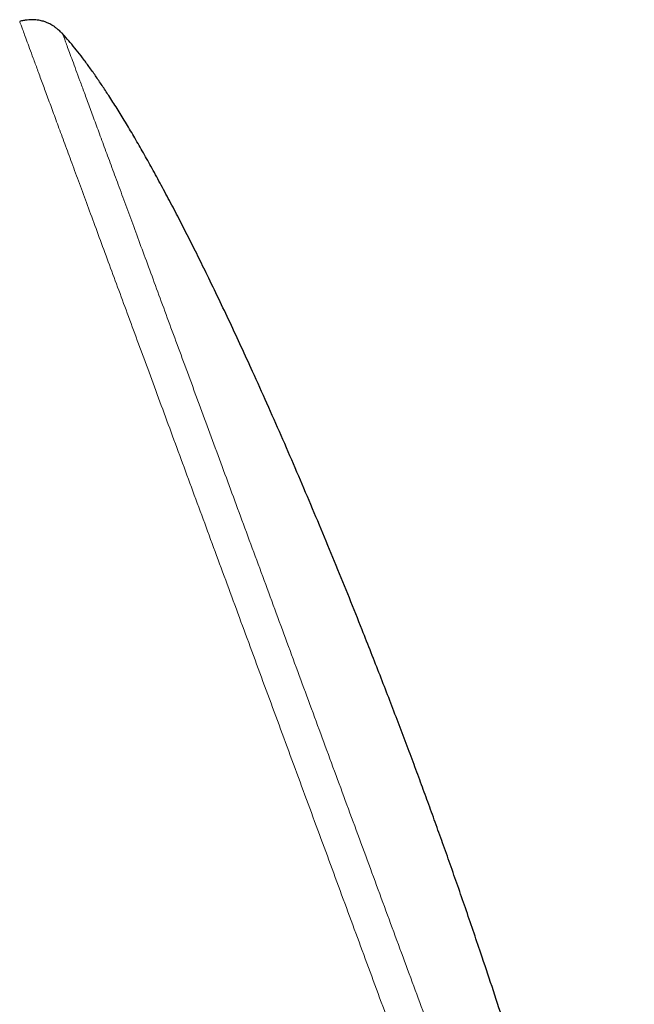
# Model space of a CAD drawing. Header units: millimetres. Extents: x 8 to 976, y 12 to 975.
# Tile 26 of 256: x 82 to 106, y 822 to 861. Entities that reach past the tile are written whole.
import ezdxf

# ---------------------------------------------------------------- set-up
doc = ezdxf.new("R2010")
doc.units = ezdxf.units.MM

msp = doc.modelspace()

# ---------------------------------------------------------------- linework, layer by layer
at = {"color": 7, "linetype": 'Continuous', "lineweight": 30}
for points, knots in [([(83.781, 860.398), (83.743, 860.438), (83.671, 860.513), (83.56, 860.609), (83.459, 860.685), (83.366, 860.744), (83.284, 860.79), (83.212, 860.825), (83.15, 860.852), (83.088, 860.875), (83.019, 860.898), (82.936, 860.92), (82.837, 860.94), (82.731, 860.953), (82.62, 860.959), (82.505, 860.958), (82.378, 860.947), (82.239, 860.926), (82.143, 860.902), (82.092, 860.89)], [0, 0, 0, 0, 0.089234, 0.167192, 0.23513, 0.294006, 0.34453, 0.387193, 0.422304, 0.454302, 0.493212, 0.539513, 0.593398, 0.655256, 0.710904, 0.772522, 0.84071, 0.916233, 1, 1, 1, 1]), ([(97.837, 831.028), (97.739, 831.295), (97.538, 831.836), (97.23, 832.658), (96.911, 833.498), (96.581, 834.356), (96.243, 835.23), (95.895, 836.117), (95.494, 837.13), (95.037, 838.27), (94.522, 839.534), (93.996, 840.808), (93.459, 842.086), (92.914, 843.364), (92.362, 844.636), (91.805, 845.898), (91.283, 847.058), (90.799, 848.114), (90.355, 849.066), (89.912, 850.001), (89.49, 850.872), (89.093, 851.679), (88.719, 852.423), (88.348, 853.148), (87.979, 853.854), (87.613, 854.538), (87.257, 855.188), (86.912, 855.802), (86.577, 856.382), (86.247, 856.937), (85.921, 857.468), (85.616, 857.946), (85.334, 858.374), (85.074, 858.754), (84.819, 859.114), (84.568, 859.452), (84.321, 859.769), (84.083, 860.058), (83.904, 860.266), (83.803, 860.373), (83.78, 860.398)], [0, 0, 0, 0, 0.026151, 0.053026, 0.080564, 0.108707, 0.137397, 0.166574, 0.196179, 0.237477, 0.279319, 0.321554, 0.364029, 0.40659, 0.449085, 0.491362, 0.53327, 0.565841, 0.598016, 0.629724, 0.660891, 0.686859, 0.712341, 0.737295, 0.761677, 0.785443, 0.808551, 0.829698, 0.850187, 0.869984, 0.889055, 0.907367, 0.922026, 0.936117, 0.949624, 0.962531, 0.974825, 0.986489, 0.996903, 1, 1, 1, 1]), ([(106.222, 799.565), (106.223, 799.582), (106.229, 799.707), (106.23, 799.946), (106.227, 800.309), (106.211, 800.713), (106.182, 801.16), (106.141, 801.627), (106.088, 802.119), (106.024, 802.635), (105.947, 803.175), (105.86, 803.733), (105.762, 804.309), (105.654, 804.903), (105.536, 805.513), (105.401, 806.175), (105.248, 806.89), (105.076, 807.657), (104.893, 808.441), (104.699, 809.242), (104.495, 810.057), (104.268, 810.936), (104.018, 811.878), (103.743, 812.883), (103.458, 813.9), (103.133, 815.031), (102.767, 816.272), (102.359, 817.623), (101.941, 818.976), (101.514, 820.327), (101.081, 821.671), (100.644, 823.002), (100.249, 824.181), (99.9, 825.21), (99.599, 826.089), (99.298, 826.955), (99, 827.805), (98.705, 828.638), (98.412, 829.453), (98.124, 830.248), (97.932, 830.77), (97.837, 831.028)], [0, 0, 0, 0, 0.001568, 0.011492, 0.021944, 0.034928, 0.048618, 0.062996, 0.078042, 0.094063, 0.110735, 0.128035, 0.145937, 0.164416, 0.183447, 0.203004, 0.226449, 0.25053, 0.275205, 0.300431, 0.326164, 0.352359, 0.383766, 0.415683, 0.448036, 0.480752, 0.523663, 0.566902, 0.610309, 0.653721, 0.696976, 0.739913, 0.782369, 0.811193, 0.83966, 0.867718, 0.895312, 0.92239, 0.948899, 0.974787, 1, 1, 1, 1])]:
    msp.add_open_spline(points, degree=3, knots=knots, dxfattribs=at)
at = {"color": 252, "linetype": 'Continuous', "lineweight": 0}
for points, knots in [([(105.257, 798.094), (105.255, 798.1), (105.251, 798.112), (105.216, 798.206), (105.161, 798.357), (105.082, 798.569), (104.983, 798.839), (104.862, 799.165), (104.722, 799.547), (104.561, 799.983), (104.378, 800.478), (104.174, 801.032), (103.948, 801.643), (103.703, 802.309), (103.438, 803.027), (103.156, 803.791), (102.858, 804.6), (102.544, 805.45), (102.214, 806.345), (101.865, 807.289), (101.499, 808.281), (101.116, 809.32), (100.719, 810.398), (100.307, 811.513), (99.886, 812.656), (99.455, 813.824), (99.016, 815.014), (98.567, 816.231), (98.106, 817.481), (97.634, 818.76), (97.151, 820.069), (96.662, 821.395), (96.167, 822.737), (95.67, 824.084), (95.172, 825.433), (94.675, 826.782), (94.175, 828.136), (93.672, 829.5), (93.165, 830.873), (92.657, 832.251), (92.151, 833.624), (91.647, 834.989), (91.15, 836.336), (90.662, 837.661), (90.181, 838.963), (89.707, 840.247), (89.238, 841.519), (88.775, 842.776), (88.318, 844.014), (87.871, 845.225), (87.436, 846.405), (87.015, 847.545), (86.61, 848.644), (86.22, 849.702), (85.844, 850.721), (85.48, 851.707), (85.13, 852.656), (84.794, 853.566), (84.476, 854.43), (84.175, 855.245), (83.894, 856.006), (83.633, 856.712), (83.393, 857.364), (83.172, 857.963), (82.97, 858.512), (82.786, 859.01), (82.622, 859.453), (82.48, 859.838), (82.36, 860.165), (82.262, 860.431), (82.186, 860.637), (82.132, 860.782), (82.099, 860.873), (82.094, 860.884), (82.092, 860.89)], [0, 0, 0, 0, 0.013999, 0.027999, 0.041999, 0.055999, 0.069999, 0.083749, 0.097499, 0.111249, 0.124999, 0.138999, 0.152999, 0.166999, 0.180999, 0.194999, 0.208749, 0.222499, 0.236249, 0.25, 0.263999, 0.277999, 0.292, 0.305999, 0.319999, 0.33375, 0.3475, 0.36125, 0.375, 0.389, 0.403, 0.417, 0.431, 0.445, 0.45875, 0.4725, 0.48625, 0.5, 0.514, 0.528, 0.542, 0.556, 0.57, 0.58375, 0.5975, 0.61125, 0.625, 0.639, 0.653, 0.667, 0.681, 0.695, 0.70875, 0.7225, 0.73625, 0.75, 0.764, 0.778, 0.792, 0.806, 0.82, 0.83375, 0.8475, 0.86125, 0.875, 0.889, 0.903, 0.917, 0.931, 0.945, 0.95875, 0.9725, 0.98625, 1, 1, 1, 1]), ([(83.781, 860.398), (83.783, 860.393), (83.787, 860.381), (83.821, 860.29), (83.875, 860.144), (83.951, 859.939), (84.047, 859.677), (84.164, 859.361), (84.3, 858.992), (84.456, 858.568), (84.633, 858.089), (84.831, 857.553), (85.049, 856.961), (85.287, 856.316), (85.544, 855.62), (85.817, 854.88), (86.106, 854.096), (86.41, 853.272), (86.73, 852.405), (87.067, 851.491), (87.422, 850.53), (87.793, 849.523), (88.178, 848.479), (88.577, 847.399), (88.985, 846.292), (89.402, 845.16), (89.828, 844.007), (90.263, 842.828), (90.709, 841.618), (91.167, 840.378), (91.634, 839.111), (92.108, 837.826), (92.588, 836.526), (93.069, 835.221), (93.551, 833.914), (94.033, 832.607), (94.517, 831.296), (95.005, 829.974), (95.495, 828.644), (95.988, 827.309), (96.478, 825.979), (96.966, 824.656), (97.447, 823.352), (97.921, 822.068), (98.386, 820.807), (98.845, 819.563), (99.3, 818.331), (99.749, 817.113), (100.191, 815.913), (100.624, 814.741), (101.046, 813.598), (101.453, 812.493), (101.846, 811.428), (102.224, 810.404), (102.588, 809.416), (102.941, 808.461), (103.28, 807.542), (103.605, 806.66), (103.914, 805.823), (104.205, 805.033), (104.477, 804.296), (104.729, 803.612), (104.962, 802.981), (105.176, 802.4), (105.373, 801.868), (105.55, 801.386), (105.709, 800.957), (105.847, 800.584), (105.963, 800.267), (106.058, 800.01), (106.132, 799.81), (106.184, 799.669), (106.216, 799.581), (106.22, 799.57), (106.222, 799.565)], [0, 0, 0, 0, 0.014, 0.0279999, 0.0419999, 0.0559999, 0.0699999, 0.0837499, 0.0975, 0.11125, 0.125, 0.139, 0.1529999, 0.167, 0.1809999, 0.1949999, 0.2087499, 0.2225, 0.23625, 0.25, 0.2639999, 0.278, 0.2919999, 0.3059999, 0.3199999, 0.33375, 0.3475, 0.36125, 0.375, 0.3889999, 0.4029999, 0.4169999, 0.431, 0.4449998, 0.4587499, 0.4725, 0.48625, 0.5, 0.5140001, 0.5279999, 0.542, 0.5559999, 0.5699999, 0.5837499, 0.5975, 0.61125, 0.625, 0.639, 0.653, 0.667, 0.6809999, 0.6949999, 0.7087499, 0.7224999, 0.73625, 0.75, 0.764, 0.778, 0.7919999, 0.8059999, 0.8199999, 0.83375, 0.8475, 0.86125, 0.875, 0.889, 0.903, 0.917, 0.931, 0.9449999, 0.9587499, 0.9725, 0.98625, 1, 1, 1, 1])]:
    msp.add_open_spline(points, degree=3, knots=knots, dxfattribs=at)

doc.saveas('drawing.dxf')
